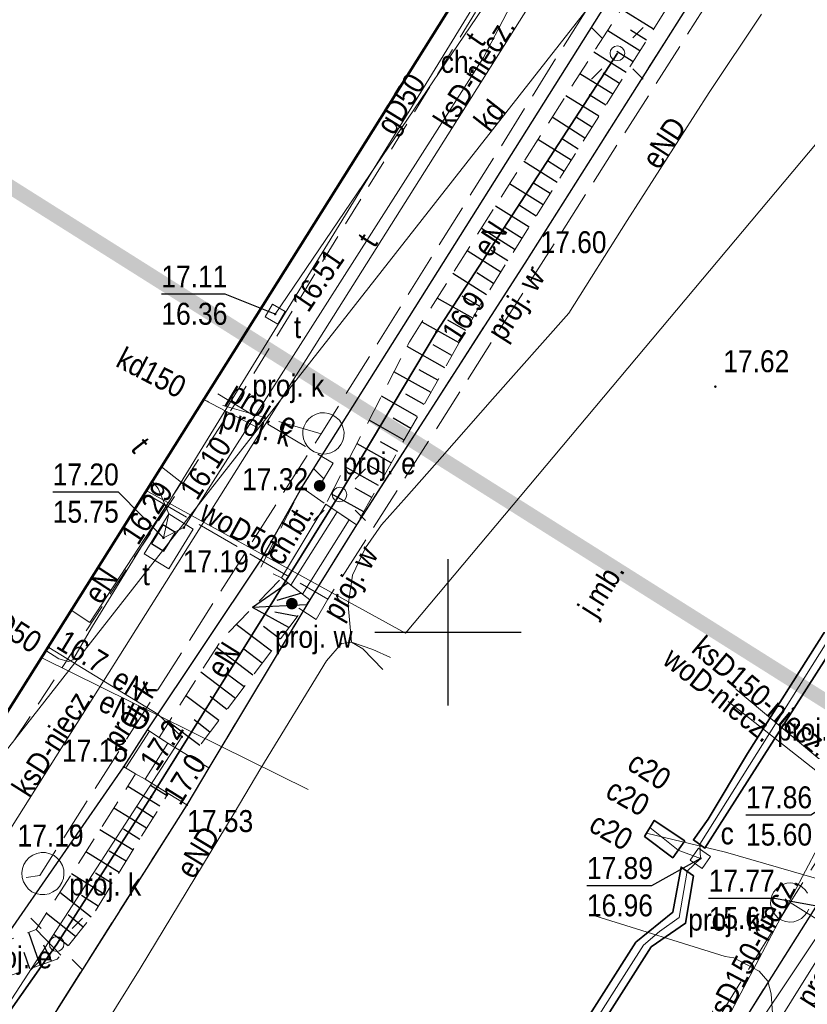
# Model space of a CAD drawing. Header units: metres. Extents: x 6530877 to 6534102, y 6042175 to 6045327.
# Tile 48 of 76: x 6532985 to 6533012, y 6044137 to 6044171. Entities that reach past the tile are written whole.
import ezdxf
from ezdxf.enums import TextEntityAlignment as Align

# ---------------------------------------------------------------- set-up
doc = ezdxf.new("R2010")
doc.units = ezdxf.units.M
doc.header["$MEASUREMENT"] = 0
doc.linetypes.add('1.0_0.5', pattern=[1.5, 1, -0.5])
doc.linetypes.add('1.5_0.5', pattern=[2, 1.5, -0.5])
doc.layers.get('0').update_dxf_attribs({"color": 2, "linetype": 'CONTINUOUS', "lineweight": 5})
for name, color, linetype in [('000 Inne (niezydentyfikowane)', 7, 'CONTINUOUS'), ('312-budynek ewidencyjny', 7, 'CONTINUOUS'), ('chodnik', 7, 'CONTINUOUS'), ('chodnik-Atr17', 7, 'CONTINUOUS'), ('elektroenergetyczne urządzenie techniczne - ob. projektowany', 7, 'CONTINUOUS'), ('elektroenergetyczne urządzenie techniczne - ob. projektowany-Atr17', 7, 'CONTINUOUS'), ('jezdnia', 7, 'CONTINUOUS'), ('jezdnia-Atr17', 7, 'CONTINUOUS'), ('kanalizacyjne urządzenie techniczne - ob. projektowany', 7, 'CONTINUOUS'), ('kanalizacyjne urządzenie techniczne - ob. projektowany-Atr17', 7, 'CONTINUOUS'), ('komora podziemna', 7, 'CONTINUOUS'), ('krawężnik', 7, 'CONTINUOUS'), ('latarnia', 7, 'CONTINUOUS'), ('obudowa ochronna przewodu', 7, 'CONTINUOUS'), ('pikieta sztuczna', 7, 'CONTINUOUS'), ('pikieta sztuczna-Atr2', 7, 'CONTINUOUS'), ('przewód ciepłowniczy', 7, 'CONTINUOUS'), ('przewód ciepłowniczy-Atr1', 7, 'CONTINUOUS'), ('przewód elektroenergetyczny podziemny', 7, 'CONTINUOUS'), ('przewód elektroenergetyczny podziemny - ob. projektowany', 7, 'CONTINUOUS'), ('przewód elektroenergetyczny podziemny - ob. projektowany-Atr1', 7, 'CONTINUOUS'), ('przewód elektroenergetyczny podziemny-Atr1', 7, 'CONTINUOUS'), ('przewód gazowy', 7, 'CONTINUOUS'), ('przewód gazowy-Atr1', 7, 'CONTINUOUS'), ('przewód kanalizacyjny', 7, 'CONTINUOUS'), ('przewód kanalizacyjny - ob. projektowany', 7, 'CONTINUOUS'), ('przewód kanalizacyjny - ob. projektowany-Atr1', 7, 'CONTINUOUS'), ('przewód kanalizacyjny-Atr1', 7, 'CONTINUOUS'), ('przewód telekomunikacyjny podziemny', 7, 'CONTINUOUS'), ('przewód telekomunikacyjny podziemny-Atr1', 7, 'CONTINUOUS'), ('przewód wodociągowy', 7, 'CONTINUOUS'), ('przewód wodociągowy - ob. projektowany', 7, 'CONTINUOUS'), ('przewód wodociągowy - ob. projektowany-Atr1', 7, 'CONTINUOUS'), ('przewód wodociągowy-Atr1', 7, 'CONTINUOUS'), ('rzędna', 7, 'CONTINUOUS'), ('rzędna-Atr2', 7, 'CONTINUOUS'), ('rzędna-Atr3', 7, 'CONTINUOUS'), ('schody w ciągu komunikacyjnym', 7, 'CONTINUOUS'), ('skarpa nieumocniona', 7, 'CONTINUOUS'), ('wodociągowe urządzenie techniczne - ob. projektowany', 7, 'CONTINUOUS'), ('wodociągowe urządzenie techniczne - ob. projektowany-Atr17', 7, 'CONTINUOUS'), ('Wstawianie ramki sekcyjnej z opisem', 7, 'CONTINUOUS'), ('właz do komory lub kanału - kwadratowy', 7, 'CONTINUOUS'), ('właz do komory lub kanału - kwadratowy-Atr17', 7, 'CONTINUOUS'), ('właz do komory lub kanału - prostokątny', 7, 'CONTINUOUS'), ('właz do komory lub kanału - prostokątny-Atr17', 7, 'CONTINUOUS'), ('Zakres', 7, 'CONTINUOUS')]:
    doc.layers.add(name, color=color, linetype=linetype)
doc.styles.get("Standard").update_dxf_attribs({"font": 'Working1250', "width": 0.75})

# ---------------------------------------------------------------- blocks, each defined once
blk = doc.blocks.new('PW01')
at = {"linetype": 'Continuous', "lineweight": 13}
h = blk.add_hatch(color=0, dxfattribs=at)
edge = h.paths.add_edge_path()
edge.add_arc((0, 0), 0.045, 0, 360)
blk = doc.blocks.new('SUPWP')
at = {"color": 0, "linetype": 'Continuous'}
blk.add_lwpolyline([(-0.375, -0.25), (0.375, -0.25), (0.375, 0.25), (-0.375, 0.25)], close=True, dxfattribs=at)
blk = doc.blocks.new('SM01')
at = {"color": 0, "linetype": 'Continuous', "lineweight": 13}
for p, q in [((-0.53, 0.531), (-0.883, 0.884)), ((0.531, 0.531), (0.884, 0.884)), ((-0.53, -0.53), (-0.883, -0.883)), ((0.531, -0.53), (0.884, -0.883))]:
    blk.add_line(p, q, dxfattribs=at)
blk.add_circle((0, 0), 0.25, dxfattribs=at)
blk = doc.blocks.new('US22A')
at = {"color": 0, "linetype": 'Continuous', "lineweight": 0}
blk.add_lwpolyline([(-0.25, -0.25), (0.25, -0.25), (0.25, 0.25), (-0.25, 0.25)], close=True, dxfattribs=at)
blk = doc.blocks.new('US25')
at = {"linetype": 'Continuous', "lineweight": 0}
h = blk.add_hatch(color=0, dxfattribs=at)
edge = h.paths.add_edge_path()
edge.add_arc((0, 0), 0.2, 0, 360)
blk = doc.blocks.new('RAMKA500K')
at = {"color": 0}
for p, q in [((200, 147.5), (200, 152.5)), ((197.5, 150), (202.5, 150))]:
    blk.add_line(p, q, dxfattribs=at)

msp = doc.modelspace()

# ---------------------------------------------------------------- linework, layer by layer
at = {"layer": '000 Inne (niezydentyfikowane)', "color": 7, "linetype": 'Continuous', "lineweight": 25, "flags": 128}
for points in [[(6533007.02, 6044170.62), (6533005.92, 6044171.31)], [(6533006.56, 6044169.88), (6533005.46, 6044170.57)], [(6533006.79, 6044170.25), (6533006.24, 6044170.59)], [(6533006.09, 6044169.14), (6533004.98, 6044169.84)], [(6533006.33, 6044169.51), (6533005.77, 6044169.86)], [(6533005.63, 6044168.4), (6533004.51, 6044169.1)], [(6533005.86, 6044168.77), (6533005.3, 6044169.12)], [(6533005.16, 6044167.65), (6533004.03, 6044168.35)], [(6533005.39, 6044168.02), (6533004.83, 6044168.38)], [(6533004.68, 6044166.9), (6533003.56, 6044167.61)], [(6533004.92, 6044167.27), (6533004.36, 6044167.63)], [(6533004.21, 6044166.14), (6533003.07, 6044166.85)], [(6533004.45, 6044166.52), (6533003.88, 6044166.88)], [(6533003.73, 6044165.38), (6533002.59, 6044166.1)], [(6533003.97, 6044165.76), (6533003.4, 6044166.12)], [(6533003.25, 6044164.62), (6533002.1, 6044165.34)], [(6533003.49, 6044165), (6533002.92, 6044165.36)], [(6533002.77, 6044163.85), (6533001.62, 6044164.57)], [(6533003.01, 6044164.23), (6533002.44, 6044164.6)], [(6533002.29, 6044163.08), (6533001.14, 6044163.81)], [(6533002.53, 6044163.47), (6533001.95, 6044163.83)], [(6533001.8, 6044162.32), (6533000.65, 6044163.04)], [(6533002.04, 6044162.7), (6533001.47, 6044163.06)], [(6533001.32, 6044161.54), (6533000.16, 6044162.27)], [(6533001.56, 6044161.93), (6533000.98, 6044162.29)], [(6533000.85, 6044160.74), (6532999.63, 6044161.43)], [(6533001.08, 6044161.15), (6533000.48, 6044161.49)], [(6533000.38, 6044159.9), (6532999.11, 6044160.61)], [(6533000.61, 6044160.32), (6532999.99, 6044160.67)], [(6532999.89, 6044159.04), (6532998.6, 6044159.77)], [(6533000.13, 6044159.47), (6532999.49, 6044159.83)], [(6532999.42, 6044158.2), (6532998.15, 6044158.91)], [(6532999.65, 6044158.62), (6532999.01, 6044158.98)], [(6532998.95, 6044157.38), (6532997.72, 6044158.07)], [(6532999.18, 6044157.79), (6532998.56, 6044158.14)], [(6532998.5, 6044156.57), (6532997.3, 6044157.25)], [(6532998.73, 6044156.97), (6532998.12, 6044157.32)], [(6532998.06, 6044155.79), (6532996.89, 6044156.45)], [(6532998.28, 6044156.18), (6532997.69, 6044156.51)], [(6532997.62, 6044155.02), (6532996.48, 6044155.66)], [(6532997.84, 6044155.4), (6532997.26, 6044155.73)], [(6532997.39, 6044154.61), (6532996.83, 6044154.93)], [(6532997.12, 6044154.12), (6532996.01, 6044154.74)], [(6532994.53, 6044151.69), (6532993.32, 6044150.85)], [(6532994.99, 6044151.34), (6532994.15, 6044151.09)], [(6532995.15, 6044150.94), (6532993.32, 6044150.85)], [(6532994.56, 6044150.16), (6532993.32, 6044150.85)], [(6532994.85, 6044150.54), (6532994.08, 6044150.69)], [(6532993.96, 6044149.36), (6532992.76, 6044150.27)], [(6532994.26, 6044149.77), (6532993.69, 6044150.2)], [(6532993.33, 6044148.54), (6532992.08, 6044149.48)], [(6532993.64, 6044148.95), (6532993.02, 6044149.42)], [(6532992.73, 6044147.74), (6532991.55, 6044148.64)], [(6532993.03, 6044148.13), (6532992.42, 6044148.59)], [(6532992.16, 6044146.98), (6532991.03, 6044147.83)], [(6532992.44, 6044147.36), (6532991.87, 6044147.8)], [(6532991.51, 6044146.13), (6532990.46, 6044146.93)], [(6532991.86, 6044146.59), (6532991.32, 6044147.01)], [(6532990.38, 6044144.42), (6532989.83, 6044144.76)], [(6532990.15, 6044144.05), (6532989.05, 6044144.73)], [(6532989.69, 6044143.3), (6532988.57, 6044143.99)], [(6532989.92, 6044143.67), (6532989.37, 6044144.02)], [(6532989.23, 6044142.55), (6532988.1, 6044143.25)], [(6532989.46, 6044142.92), (6532988.9, 6044143.27)], [(6532988.76, 6044141.79), (6532987.62, 6044142.49)], [(6532988.99, 6044142.17), (6532988.42, 6044142.52)], [(6532988.28, 6044141.02), (6532987.13, 6044141.74)], [(6532988.52, 6044141.41), (6532987.95, 6044141.76)], [(6532987.8, 6044140.26), (6532986.73, 6044141.1)], [(6532988.04, 6044140.64), (6532987.47, 6044141)], [(6532987.26, 6044139.6), (6532986.27, 6044140.39)], [(6532987.53, 6044139.92), (6532987.01, 6044140.34)], [(6532986.06, 6044138.62), (6532985.67, 6044139.74)], [(6532986.76, 6044138.96), (6532985.92, 6044139.84)], [(6532987.01, 6044139.28), (6532986.53, 6044139.66)], [(6532985.7, 6044138.49), (6532985.51, 6044139.05)], [(6532986.44, 6044138.75), (6532986.18, 6044139.3)]]:
    msp.add_lwpolyline(points, dxfattribs=at)
at = {"layer": '312-budynek ewidencyjny', "color": 7, "linetype": 'Continuous', "lineweight": 50, "flags": 128}
msp.add_lwpolyline([(6533005.7, 6044180.33), (6532980.87, 6044140.83)], dxfattribs=at)
at = {"layer": 'chodnik', "color": 7, "linetype": '1.0_0.5', "lineweight": 18, "flags": 128}
msp.add_lwpolyline([(6532981.87, 6044141.27), (6532992.79, 6044157.92), (6533006.3, 6044179.94)], dxfattribs=at)
msp.add_lwpolyline([(6532994.31, 6044151.86), (6532995.82, 6044154.38), (6532995, 6044154.95), (6532993.59, 6044152.2)], close=True, dxfattribs=at)
at = {"layer": 'jezdnia', "color": 7, "linetype": '1.5_0.5', "lineweight": 18, "flags": 128}
msp.add_lwpolyline([(6532984.49, 6044133.74), (6532991.07, 6044144.1), (6532991.82, 6044145.36), (6532995.28, 6044151.11), (6532996.87, 6044153.68), (6533002.63, 6044162.62), (6533011.5, 6044176.65), (6533024.17, 6044168.5), (6533023.23, 6044167.01), (6533022.66, 6044166.13), (6533015.33, 6044154.6), (6533019.66, 6044151.88), (6533018.79, 6044150.46), (6533007.19, 6044132.1), (6533006.33, 6044130.73), (6533003.56, 6044126.36)], dxfattribs=at)
at = {"layer": 'kanalizacyjne urządzenie techniczne - ob. projektowany', "color": 34, "linetype": 'Continuous', "lineweight": 18, "flags": 128}
for points in [[(6532996.06, 6044157.43), (6532996.18, 6044157.35), (6532996.29, 6044157.25), (6532996.37, 6044157.12), (6532996.42, 6044156.98), (6532996.45, 6044156.84), (6532996.44, 6044156.69), (6532996.4, 6044156.55), (6532996.33, 6044156.42), (6532996.24, 6044156.3), (6532996.13, 6044156.21), (6532995.99, 6044156.14), (6532995.85, 6044156.1), (6532995.7, 6044156.09), (6532995.56, 6044156.12), (6532995.42, 6044156.17), (6532995.3, 6044156.25), (6532995.19, 6044156.35), (6532995.11, 6044156.48), (6532995.06, 6044156.62), (6532995.03, 6044156.76), (6532995.04, 6044156.91), (6532995.08, 6044157.05), (6532995.15, 6044157.18), (6532995.24, 6044157.3), (6532995.35, 6044157.39), (6532995.49, 6044157.46), (6532995.63, 6044157.5), (6532995.78, 6044157.51), (6532995.92, 6044157.48)], [(6532985.91, 6044141.07), (6532985.77, 6044141.13), (6532985.65, 6044141.23), (6532985.56, 6044141.34), (6532985.48, 6044141.47), (6532985.44, 6044141.62), (6532985.43, 6044141.77), (6532985.45, 6044141.92), (6532985.5, 6044142.06), (6532985.58, 6044142.19), (6532985.68, 6044142.3), (6532985.81, 6044142.38), (6532985.94, 6044142.44), (6532986.09, 6044142.47), (6532986.24, 6044142.47), (6532986.39, 6044142.43), (6532986.53, 6044142.37), (6532986.65, 6044142.27), (6532986.74, 6044142.16), (6532986.82, 6044142.03), (6532986.86, 6044141.88), (6532986.87, 6044141.73), (6532986.85, 6044141.58), (6532986.8, 6044141.44), (6532986.72, 6044141.31), (6532986.62, 6044141.2), (6532986.49, 6044141.12), (6532986.36, 6044141.06), (6532986.21, 6044141.03), (6532986.06, 6044141.03)]]:
    msp.add_lwpolyline(points, close=True, dxfattribs=at)
msp.add_lwpolyline([(6533012.33, 6044140.53), (6533012.27, 6044140.41), (6533012.18, 6044140.3), (6533012.08, 6044140.21), (6533011.95, 6044140.14), (6533011.82, 6044140.1), (6533011.68, 6044140.09), (6533011.54, 6044140.11), (6533011.41, 6044140.16), (6533011.29, 6044140.23), (6533011.19, 6044140.33), (6533011.11, 6044140.44), (6533011.06, 6044140.57), (6533011.03, 6044140.71), (6533011.04, 6044140.85), (6533011.07, 6044140.99), (6533011.13, 6044141.11), (6533011.22, 6044141.22), (6533011.32, 6044141.31), (6533011.45, 6044141.38), (6533011.58, 6044141.42), (6533011.72, 6044141.43), (6533011.86, 6044141.41), (6533011.99, 6044141.36), (6533012.11, 6044141.29), (6533012.21, 6044141.19), (6533012.29, 6044141.08)], dxfattribs=at)
at = {"layer": 'komora podziemna', "color": 30, "linetype": 'Continuous', "lineweight": 18, "flags": 128}
msp.add_lwpolyline([(6532990.45, 6044152.17), (6532989.61, 6044152.68), (6532990.46, 6044154.05), (6532991.29, 6044153.53)], close=True, dxfattribs=at)
at = {"layer": 'krawężnik', "color": 7, "linetype": 'Continuous', "lineweight": 25, "flags": 128}
for points in [[(6532993.6, 6044152.47), (6532995, 6044154.95), (6533009.48, 6044177.95)], [(6533011.5, 6044176.65), (6533002.63, 6044162.62), (6532996.87, 6044153.68), (6532995.28, 6044151.11), (6532991.82, 6044145.36)], [(6532991.82, 6044145.36), (6532991.07, 6044144.1), (6532984.49, 6044133.74), (6532982.07, 6044135.28), (6532979.17, 6044137.09), (6532978.89, 6044137.25), (6532966.53, 6044144.97), (6532964.5, 6044146.64), (6532963.16, 6044148.64), (6532962.82, 6044149.7), (6532962.8, 6044150.07), (6532962.75, 6044152.1), (6532963.34, 6044154.16), (6532969.76, 6044164.46)], [(6533015.33, 6044154.6), (6533019.66, 6044151.88), (6533018.79, 6044150.46), (6533007.19, 6044132.1), (6533006.33, 6044130.73), (6533003.56, 6044126.36), (6532996.37, 6044130.9)], [(6532984.75, 6044139.38), (6532988.92, 6044145.4), (6532989.72, 6044146.66), (6532993.6, 6044152.47)]]:
    msp.add_lwpolyline(points, dxfattribs=at)
at = {"layer": 'obudowa ochronna przewodu', "color": 7, "linetype": 'Continuous', "lineweight": 35, "flags": 128}
for points in [[(6533010.24, 6044145.86), (6533008.89, 6044143.61), (6533008.39, 6044142.9), (6533008.78, 6044142.62), (6533016.76, 6044155.12), (6533025.42, 6044168.64), (6533027.4, 6044171.92), (6533036.11, 6044165.22), (6533031.56, 6044158.97), (6533032.82, 6044158.18), (6533037.29, 6044164.47), (6533045.74, 6044160.08), (6533062.05, 6044149.99), (6533062.66, 6044151.04), (6533059.84, 6044152.8), (6533058.88, 6044153.4), (6533046.71, 6044161), (6533045.66, 6044161.66), (6533037.4, 6044165.99), (6533027.43, 6044173.24), (6533026.87, 6044172.34), (6533014.68, 6044152.87)], [(6533008.1, 6044142.87), (6533007.05, 6044143.57), (6533006.72, 6044143.02), (6533007.68, 6044142.29)], [(6533006.42, 6044139.41), (6533001.96, 6044132.39), (6532997.42, 6044125.51), (6532995.61, 6044122.73), (6532995.38, 6044122.49), (6532985.09, 6044129.41), (6532976.45, 6044135.24), (6532976.18, 6044135.33), (6532975.98, 6044135.27), (6532975.12, 6044133.49), (6532975.54, 6044133.24), (6532976.41, 6044134.78), (6532984.56, 6044129.14), (6532987.7, 6044127.08), (6532995.55, 6044121.69), (6532999.07, 6044127.09), (6533003.42, 6044133.62), (6533004.14, 6044134.83), (6533006.94, 6044139.24), (6533008.12, 6044140.05), (6533008.39, 6044141.67), (6533007.97, 6044141.97), (6533007.68, 6044140.43)]]:
    msp.add_lwpolyline(points, close=True, dxfattribs=at)
msp.add_lwpolyline([(6532983.74, 6044135.24), (6532986.62, 6044139.34), (6532989.85, 6044144.37), (6532996.29, 6044154.71), (6532999.6, 6044160.27), (6533005.79, 6044169.8)], dxfattribs=at)
at = {"layer": 'przewód ciepłowniczy', "color": 212, "linetype": 'Continuous', "lineweight": 18, "flags": 128}
for points in [[(6533008.61, 6044142.75), (6533014.15, 6044151.57), (6533022.12, 6044164.11), (6533027.43, 6044172.6)], [(6533006.79, 6044143.13), (6533009.49, 6044142.48), (6533018.47, 6044139.88)], [(6533008.63, 6044142.27), (6533007.87, 6044142.55), (6533006.9, 6044143.32)], [(6533008.61, 6044142.75), (6533008.63, 6044142.27)], [(6533008.63, 6044142.27), (6533008.17, 6044141.83), (6533007.9, 6044140.25)], [(6532981.22, 6044131.75), (6532991.53, 6044124.78), (6532995.49, 6044122.1), (6532997.37, 6044124.98), (6533002.82, 6044133.22), (6533005.68, 6044137.73), (6533006.68, 6044139.3), (6533007.23, 6044139.77), (6533007.9, 6044140.25)]]:
    msp.add_lwpolyline(points, dxfattribs=at)
at = {"layer": 'przewód elektroenergetyczny podziemny', "color": 1, "linetype": 'Continuous', "lineweight": 18, "flags": 128}
for points in [[(6532998.03, 6044149.14), (6532997.43, 6044149.41), (6532996.7, 6044149.66), (6532996.68, 6044149.93), (6532996.59, 6044150.93), (6532996.73, 6044151.95), (6532997.18, 6044152.89), (6532997.72, 6044153.68), (6532998.58, 6044154.63), (6532999.8, 6044156.01), (6533001.52, 6044157.97), (6533004.13, 6044160.91), (6533006.12, 6044164.08), (6533008.93, 6044168.46), (6533010.72, 6044171.14)], [(6532996.29, 6044154.71), (6532999.6, 6044160.27), (6533005.79, 6044169.8)], [(6532987.11, 6044150.76), (6532987.75, 6044150.33), (6532990.89, 6044155.12), (6532990.2, 6044155.66)], [(6532986.62, 6044139.34), (6532989.85, 6044144.37), (6532996.29, 6044154.71)], [(6532986.35, 6044149.48), (6532990.08, 6044147.2), (6532990.9, 6044146.43), (6532984.65, 6044136.82), (6532980.72, 6044131.93), (6532974.39, 6044134.98), (6532952.28, 6044150.26), (6532947.28, 6044142.71), (6532947.56, 6044141.59), (6532945.56, 6044138.46), (6532948.24, 6044128.81), (6532945.43, 6044124.87)], [(6532997.77, 6044148.73), (6532997.09, 6044149.43), (6532996.7, 6044149.66), (6532996.36, 6044149.62), (6532995.84, 6044149.03), (6532993.6, 6044145.35), (6532992.69, 6044143.82), (6532989.47, 6044138.5), (6532986.67, 6044134), (6532986.12, 6044133.46), (6532985.66, 6044133.14), (6532985.28, 6044133)], [(6532986.14, 6044149.12), (6532995.22, 6044144.63)], [(6533005.34, 6044127.14), (6533014.95, 6044142.53)], [(6532999.94, 6044117.75), (6533002.77, 6044122.75), (6533006.26, 6044128.38), (6533008.22, 6044131.83), (6533010.04, 6044134.81), (6533010.7, 6044135.68), (6533010.97, 6044136.29), (6533011.09, 6044136.98), (6533011.05, 6044137.64), (6533010.93, 6044138.07), (6533010.64, 6044138.41), (6533009.77, 6044138.87), (6533009.47, 6044138.91), (6533005.02, 6044140.3)], [(6532983.74, 6044135.24), (6532986.62, 6044139.34)]]:
    msp.add_lwpolyline(points, dxfattribs=at)
at = {"layer": 'przewód elektroenergetyczny podziemny - ob. projektowany', "color": 1, "linetype": '1.5_0.5', "lineweight": 18, "flags": 128}
msp.add_lwpolyline([(6532995.61, 6044155.01), (6532996.07, 6044155.78), (6532991.86, 6044158.31)], dxfattribs=at)
at = {"layer": 'przewód gazowy', "color": 52, "linetype": 'Continuous', "lineweight": 18, "flags": 128}
msp.add_lwpolyline([(6533006.06, 6044179.79), (6533002.23, 6044173.62), (6532994.9, 6044161.68), (6532987.85, 6044150.21), (6532987.17, 6044149.06), (6532987.02, 6044149), (6532986.69, 6044149.09), (6532986.25, 6044149.38)], dxfattribs=at)
at = {"layer": 'przewód kanalizacyjny', "color": 34, "linetype": 'Continuous', "lineweight": 18, "flags": 128}
for points in [[(6532980.87, 6044140.83), (6532993.52, 6044156.98), (6533010.43, 6044178.56), (6533010.7, 6044178.76)], [(6533005.03, 6044175.01), (6532993.5, 6044156.71)], [(6533005.05, 6044128.28), (6533013.24, 6044140.52), (6533016.11, 6044145.36), (6533025.4, 6044160.19), (6533025.73, 6044162.59)], [(6532993.52, 6044156.98), (6532991.64, 6044157.96)], [(6532993.5, 6044156.71), (6532983.65, 6044141.09)], [(6533013.84, 6044144.7), (6533009.84, 6044148.05)], [(6533013.84, 6044144.7), (6533013.49, 6044144.24), (6533005.05, 6044128.28)]]:
    msp.add_lwpolyline(points, dxfattribs=at)
at = {"layer": 'przewód kanalizacyjny - ob. projektowany', "color": 34, "linetype": '1.5_0.5', "lineweight": 18, "flags": 128}
for points in [[(6532969.05, 6044152.66), (6532965.08, 6044155.18), (6532970.57, 6044164.01), (6532979.89, 6044178.8), (6532987.72, 6044191.22), (6532988.63, 6044192.64), (6533022.17, 6044171.28), (6533018.1, 6044164.72), (6533025.4, 6044160.19), (6533014.8, 6044145.63), (6533011.7, 6044140.76), (6533004.42, 6044129.06), (6533009.24, 6044125.13)], [(6533010.04, 6044179.78), (6533005.46, 6044172.45), (6532995.66, 6044156.79), (6532986.04, 6044141.68), (6532980.94, 6044140.94)], [(6532995.66, 6044156.79), (6532991.63, 6044157.95)], [(6533011.7, 6044140.76), (6533016.95, 6044137.44)]]:
    msp.add_lwpolyline(points, dxfattribs=at)
at = {"layer": 'przewód telekomunikacyjny podziemny', "color": 30, "linetype": 'Continuous', "lineweight": 18, "flags": 128}
for points in [[(6532994.09, 6044160.88), (6533005.09, 6044177.1), (6533011.27, 6044186.93), (6533027.28, 6044212.51)], [(6532990.27, 6044153.23), (6532990.97, 6044153.58), (6533001.21, 6044169.66), (6533004.8, 6044176.54), (6533005.1, 6044177.08)], [(6532989.9, 6044155.16), (6532990.09, 6044154.92), (6532990.46, 6044154.05), (6532990.27, 6044153.23)]]:
    msp.add_lwpolyline(points, dxfattribs=at)
at = {"layer": 'przewód wodociągowy', "color": 5, "linetype": 'Continuous', "lineweight": 18, "flags": 128}
for points in [[(6533058.63, 6044143.46), (6533016.01, 6044170.78), (6532998.55, 6044149.97)], [(6532989.74, 6044154.82), (6532998.55, 6044149.97)], [(6533009.58, 6044147.63), (6533018.78, 6044140.38)]]:
    msp.add_lwpolyline(points, dxfattribs=at)
at = {"layer": 'przewód wodociągowy - ob. projektowany', "color": 5, "linetype": '1.5_0.5', "lineweight": 18, "flags": 128}
for points in [[(6532989.76, 6044154.69), (6532995.89, 6044151.13), (6533017.81, 6044185.57), (6533032.99, 6044176.26), (6533034.3, 6044178.44), (6533063.07, 6044160.58), (6533068.61, 6044157.2), (6533069.51, 6044156.68), (6533075.26, 6044153.04), (6533088.04, 6044135.35), (6533091.43, 6044133.36), (6533108.11, 6044122.64), (6533110.67, 6044120.96)], [(6532995.89, 6044151.13), (6532995.49, 6044150.44), (6532994.66, 6044150.98)]]:
    msp.add_lwpolyline(points, dxfattribs=at)
at = {"layer": 'rzędna-Atr2', "color": 7, "flags": 128}
for points in [[(6532994.09, 6044160.88), (6532992.38, 6044161.56), (6532990.199, 6044161.56)], [(6532990.27, 6044153.23), (6532988.73, 6044154.79), (6532986.485, 6044154.79)], [(6533013.79, 6044144.64), (6533012.4, 6044143.75), (6533010.187, 6044143.75)], [(6533008.63, 6044142.27), (6533006.96, 6044141.33), (6533004.747, 6044141.33)], [(6533013.24, 6044140.52), (6533011.16, 6044140.9), (6533008.91, 6044140.9)]]:
    msp.add_lwpolyline(points, dxfattribs=at)
at = {"layer": 'schody w ciągu komunikacyjnym', "color": 7, "linetype": 'Continuous', "lineweight": 18, "flags": 128}
for points in [[(6532995.82, 6044154.38), (6532994.31, 6044151.86), (6532995.28, 6044151.11), (6532996.87, 6044153.68)], [(6532989.32, 6044145.16), (6532989.64, 6044144.98), (6532990.42, 6044146.21), (6532990.12, 6044146.4), (6532989.72, 6044146.66), (6532988.92, 6044145.4)], [(6532990.43, 6044144.49), (6532991.07, 6044144.1), (6532991.82, 6044145.36), (6532991.21, 6044145.73), (6532990.42, 6044146.21), (6532989.64, 6044144.98)]]:
    msp.add_lwpolyline(points, close=True, dxfattribs=at)
for points in [[(6532996.205, 6044154.123), (6532994.629, 6044151.613)], [(6532996.621, 6044153.846), (6532995.027, 6044151.306)], [(6532989.789, 6044146.616), (6532988.983, 6044145.362)]]:
    msp.add_lwpolyline(points, dxfattribs=at)
at = {"layer": 'skarpa nieumocniona', "color": 7, "linetype": '1.0_0.5', "lineweight": 18, "flags": 128}
for points in [[(6532995.82, 6044154.38), (6532996.87, 6044153.68), (6533001.17, 6044161.31), (6533010, 6044175.35), (6533010.54, 6044175.14), (6533011.5, 6044176.65), (6533009.91, 6044177.67), (6533007.72, 6044174.11), (6533002.2, 6044165.49), (6532998.68, 6044159.93)], [(6532995.82, 6044154.38), (6532996.87, 6044153.68), (6533001.17, 6044161.31), (6533010, 6044175.35), (6533010.54, 6044175.14), (6533011.5, 6044176.65), (6533009.91, 6044177.67), (6533007.72, 6044174.11), (6533002.2, 6044165.49), (6532998.68, 6044159.93)], [(6532990.42, 6044146.21), (6532991.21, 6044145.73), (6532995.28, 6044151.11), (6532994.31, 6044151.86), (6532992.27, 6044149.77), (6532990.12, 6044146.4)], [(6532990.42, 6044146.21), (6532991.21, 6044145.73), (6532995.28, 6044151.11), (6532994.31, 6044151.86), (6532992.27, 6044149.77), (6532990.12, 6044146.4)], [(6532989.64, 6044144.98), (6532989.32, 6044145.16), (6532985.92, 6044139.84), (6532984.75, 6044139.38), (6532983.73, 6044137.81), (6532986.64, 6044138.82), (6532987.84, 6044140.31), (6532990.43, 6044144.49)], [(6532989.64, 6044144.98), (6532989.32, 6044145.16), (6532985.92, 6044139.84), (6532984.75, 6044139.38), (6532983.73, 6044137.81), (6532986.64, 6044138.82), (6532987.84, 6044140.31), (6532990.43, 6044144.49)]]:
    msp.add_lwpolyline(points, close=True, dxfattribs=at)
at = {"layer": 'Wstawianie ramki sekcyjnej z opisem', "color": 7, "linetype": 'Continuous', "lineweight": 13, "flags": 128}
for points in [[(6533000, 6044147.5), (6533000, 6044152.5)], [(6532997.5, 6044150), (6533002.5, 6044150)]]:
    msp.add_lwpolyline(points, dxfattribs=at)
at = {"layer": 'Zakres', "linetype": '1.0_0.5', "lineweight": 70, "const_width": 0.5}
msp.add_lwpolyline([(6532894.4047, 6044010.7263), (6532901.9047, 6044070.7963), (6532921.4247, 6044144.6363), (6532942.6547, 6044191.9663), (6533112.6947, 6044084.6963), (6533080.6444, 6044033.6409), (6533043.3034, 6044057.7488), (6532987.3747, 6043969.1763), (6532966.8747, 6043966.4363), (6532894.4047, 6044010.7263)], dxfattribs=at)

# ---------------------------------------------------------------- block references
at = {"layer": 'elektroenergetyczne urządzenie techniczne - ob. projektowany', "color": 1, "linetype": 'Continuous', "lineweight": 18}
msp.add_blockref('US25', (6532995.61, 6044155.01), dxfattribs=at)
at = {"layer": 'latarnia', "color": 7, "linetype": 'Continuous', "lineweight": 18}
for p in [(6533005.79, 6044169.8), (6532996.29, 6044154.71), (6532986.62, 6044139.34)]:
    msp.add_blockref('SM01', p, dxfattribs=at)
at = {"layer": 'pikieta sztuczna', "color": 7, "linetype": 'Continuous', "lineweight": 13}
for p in [(6533002.89, 6044162.47), (6533009.14, 6044158.4), (6532995, 6044154.95), (6532993.6, 6044152.47), (6532988.92, 6044145.4), (6532991.07, 6044144.1)]:
    msp.add_blockref('PW01', p, dxfattribs=at)
at = {"layer": 'rzędna', "color": 30, "linetype": 'Continuous', "lineweight": 18}
for rotation in [55.85600000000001, 330.655]:
    msp.add_blockref('PW01', (6532994.09, 6044160.88), dxfattribs=dict(at, rotation=rotation))
at = {"layer": 'rzędna', "color": 1, "linetype": 'Continuous', "lineweight": 18}
for p, rotation in [((6532999.6, 6044160.27), 239.226), ((6532990.89, 6044155.12), 239.1070000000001), ((6532986.35, 6044149.48), 148.559), ((6532990.9, 6044146.43), 236.955), ((6532989.85, 6044144.37), 238.077)]:
    msp.add_blockref('PW01', p, dxfattribs=dict(at, rotation=rotation))
at = {"layer": 'rzędna', "color": 30, "linetype": 'Continuous', "lineweight": 18}
for p in [(6532990.97, 6044153.58), (6532990.27, 6044153.23)]:
    msp.add_blockref('PW01', p, dxfattribs=at)
at = {"layer": 'rzędna', "color": 6, "linetype": 'Continuous', "lineweight": 18, "rotation": 325.127}
msp.add_blockref('PW01', (6533008.63, 6044142.27), dxfattribs=at)
at = {"layer": 'wodociągowe urządzenie techniczne - ob. projektowany', "color": 5, "linetype": 'Continuous', "lineweight": 18}
msp.add_blockref('US25', (6532994.66, 6044150.98), dxfattribs=at)
at = {"layer": 'Wstawianie ramki sekcyjnej z opisem', "color": 7, "linetype": 'Continuous', "lineweight": 13}
msp.add_blockref('RAMKA500K', (6532800, 6044000), dxfattribs=at)
at = {"layer": 'właz do komory lub kanału - kwadratowy', "color": 7, "linetype": 'Continuous', "lineweight": 18}
for p, rotation in [((6532994.09, 6044160.88), 330.655), ((6533008.63, 6044142.27), 325.127)]:
    msp.add_blockref('US22A', p, dxfattribs=dict(at, rotation=rotation))
at = {"layer": 'właz do komory lub kanału - prostokątny', "color": 7, "linetype": 'Continuous', "lineweight": 18, "rotation": 58.35499999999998}
msp.add_blockref('SUPWP', (6532990.27, 6044153.23), dxfattribs=at)

# ---------------------------------------------------------------- texts
at = {"layer": 'chodnik-Atr17', "color": 7, "width": 0.9}
msp.add_text('ch.', height=0.75, dxfattribs=at).set_placement((6532999.75, 6044169.13))
msp.add_text('ch.bt.', height=0.75, rotation=59.07, dxfattribs=at).set_placement((6532994.32, 6044152.24))
at = {"layer": 'elektroenergetyczne urządzenie techniczne - ob. projektowany-Atr17', "color": 1, "width": 0.9}
for p in [(6532996.39, 6044155.4), (6532983.96, 6044138.51)]:
    msp.add_text('proj. e', height=0.75, dxfattribs=at).set_placement(p)
at = {"layer": 'jezdnia-Atr17', "color": 7, "width": 0.9}
msp.add_text('j.mb.', height=0.75, rotation=57.842, dxfattribs=at).set_placement((6533005.03, 6044150.46))
at = {"layer": 'kanalizacyjne urządzenie techniczne - ob. projektowany-Atr17', "color": 34, "width": 0.9}
for p in [(6532993.31, 6044158.06), (6533011.25, 6044146.3), (6532987.05, 6044141), (6533008.21, 6044139.8)]:
    msp.add_text('proj. k', height=0.75, dxfattribs=at).set_placement(p)
at = {"layer": 'pikieta sztuczna-Atr2', "color": 7, "width": 0.9}
for s, p in [('17.60', (6533003.16, 6044162.74)), ('17.62', (6533009.41, 6044158.67)), ('17.19', (6532990.93, 6044151.83)), ('17.19', (6532985.28, 6044142.45))]:
    msp.add_text(s, height=0.75, dxfattribs=at).set_placement(p, align=Align.BOTTOM_LEFT)
msp.add_text('17.32', height=0.75, dxfattribs=at).set_placement((6532992.96, 6044154.86))
for s, p in [('17.15', (6532986.8, 6044146.33)), ('17.53', (6532991.08, 6044143.92))]:
    msp.add_text(s, height=0.75, dxfattribs=at).set_placement(p, align=Align.TOP_LEFT)
at = {"layer": 'przewód ciepłowniczy-Atr1', "color": 212, "width": 0.9}
for rotation, p in [(327.299, (6533006.07, 6044145.35)), (330.712, (6533005.33, 6044144.39)), (329.812, (6533004.76, 6044143.24))]:
    msp.add_text('c20', height=0.75, rotation=rotation, dxfattribs=at).set_placement(p)
at = {"layer": 'przewód elektroenergetyczny podziemny - ob. projektowany-Atr1', "color": 1, "width": 0.9}
for rotation, p in [(328.975, (6532992.42, 6044157.98)), (57.719, (6533012.48, 6044137.12))]:
    msp.add_text('proj. e', height=0.75, rotation=rotation, dxfattribs=at).set_placement(p)
at = {"layer": 'przewód elektroenergetyczny podziemny-Atr1', "color": 1, "width": 0.9}
for s, rotation, p in [('eND', 57.318, (6533007.21, 6044165.78)), ('eN', 56.994, (6533001.44, 6044162.77)), ('eN', 56.754, (6532988.13, 6044150.91)), ('eN', 58.084, (6532992.34, 6044148.37)), ('eN', -31.436, (6532988.44, 6044148.2)), ('eND', 58.815, (6532991.3, 6044141.52))]:
    msp.add_text(s, height=0.75, rotation=rotation, dxfattribs=at).set_placement(p)
msp.add_text('eND', height=0.75, rotation=-26.312, dxfattribs=at).set_placement((6532988.32, 6044148.04), align=Align.TOP_LEFT)
at = {"layer": 'przewód gazowy-Atr1', "color": 40, "width": 0.9}
msp.add_text('gD50', height=0.75, rotation=58.454, dxfattribs=at).set_placement((6532998.14, 6044166.96))
msp.add_text('gD50', height=0.75, rotation=-33.389, dxfattribs=at).set_placement((6532984.18, 6044150.75), align=Align.MIDDLE_LEFT)
at = {"layer": 'przewód kanalizacyjny - ob. projektowany-Atr1', "color": 34, "width": 0.9}
msp.add_text('proj. k', height=0.75, rotation=343.898, dxfattribs=at).set_placement((6532992.38, 6044157.74), align=Align.TOP_LEFT)
msp.add_text('proj. k', height=0.75, rotation=57.516, dxfattribs=at).set_placement((6532988.78, 6044145.98))
at = {"layer": 'przewód kanalizacyjny-Atr1', "color": 34, "width": 0.9}
for s, rotation, p in [('ksD-niecz.', 57.787, (6533000.09, 6044167.16)), ('kd', 51.918, (6533001.42, 6044167.07)), ('ksD150-niecz.', -39.946, (6533008.28, 6044149.36)), ('ksD-niecz.', 57.764, (6532985.68, 6044144.31)), ('ksD150-niecz.', 62.129, (6533009.35, 6044136.41))]:
    msp.add_text(s, height=0.75, rotation=rotation, dxfattribs=at).set_placement(p)
msp.add_text('kd150', height=0.75, rotation=332.478, dxfattribs=at).set_placement((6532988.77, 6044159.45), align=Align.MIDDLE_LEFT)
at = {"layer": 'przewód telekomunikacyjny podziemny-Atr1', "color": 30, "width": 0.9}
msp.add_text('t', height=0.75, rotation=55.856, dxfattribs=at).set_placement((6533000.54, 6044170.39), align=Align.TOP_LEFT)
msp.add_text('t', height=0.75, rotation=57.51, dxfattribs=at).set_placement((6532997.17, 6044163.31), align=Align.MIDDLE_LEFT)
msp.add_text('t', height=0.75, rotation=308.367, dxfattribs=at).set_placement((6532989.12, 6044156.27))
at = {"layer": 'przewód wodociągowy - ob. projektowany-Atr1', "color": 5, "width": 0.9}
msp.add_text('proj. w', height=0.75, rotation=57.524, dxfattribs=at).set_placement((6533001.6, 6044160.101), align=Align.MIDDLE_LEFT)
msp.add_text('proj. w', height=0.75, rotation=59.898, dxfattribs=at).set_placement((6532995.66, 6044150.73), align=Align.TOP_LEFT)
at = {"layer": 'przewód wodociągowy-Atr1', "color": 5, "width": 0.9}
msp.add_text('woD50', height=0.75, rotation=-28.834, dxfattribs=at).set_placement((6532991.45, 6044153.88))
msp.add_text('woD-niecz.', height=0.75, rotation=-38.24, dxfattribs=at).set_placement((6533007.52, 6044149.25), align=Align.MIDDLE_LEFT)
at = {"layer": 'rzędna-Atr2', "color": 30, "width": 0.9}
for s, rotation, p in [('16.51', 55.856, (6532995.22, 6044160.9)), ('16.10', 57.51, (6532991.42, 6044154.47))]:
    msp.add_text(s, height=0.75, rotation=rotation, dxfattribs=at).set_placement(p)
for s, p in [('17.11', (6532990.199, 6044161.567)), ('17.20', (6532986.485, 6044154.798))]:
    msp.add_text(s, height=0.75, dxfattribs=at).set_placement(p, align=Align.BOTTOM_LEFT)
at = {"layer": 'rzędna-Atr2', "color": 1, "width": 0.9}
for s, rotation, p in [('16.9', 56.995, (6533000.37, 6044159.86)), ('16.29', 56.754, (6532989.4, 6044152.94)), ('16.7', 328.555, (6532986.56, 6044149.48)), ('17.2', 56.962, (6532990.04, 6044145.21)), ('17.0', 58.082, (6532990.84, 6044144.04))]:
    msp.add_text(s, height=0.75, rotation=rotation, dxfattribs=at).set_placement(p)
at = {"layer": 'rzędna-Atr2', "color": 34, "width": 0.9}
for s, p in [('17.86', (6533010.187, 6044143.758)), ('17.77', (6533008.91, 6044140.908))]:
    msp.add_text(s, height=0.75, dxfattribs=at).set_placement(p, align=Align.BOTTOM_LEFT)
at = {"layer": 'rzędna-Atr2', "color": 212, "width": 0.9}
msp.add_text('17.89', height=0.75, dxfattribs=at).set_placement((6533004.747, 6044141.338), align=Align.BOTTOM_LEFT)
at = {"layer": 'rzędna-Atr3', "color": 30, "width": 0.9}
for s, p in [('16.36', (6532990.199, 6044160.292)), ('15.75', (6532986.485, 6044153.522))]:
    msp.add_text(s, height=0.75, dxfattribs=at).set_placement(p, align=Align.BOTTOM_LEFT)
at = {"layer": 'rzędna-Atr3', "color": 34, "width": 0.9}
for s, p in [('15.60', (6533010.187, 6044142.482)), ('15.65', (6533008.91, 6044139.633))]:
    msp.add_text(s, height=0.75, dxfattribs=at).set_placement(p, align=Align.BOTTOM_LEFT)
at = {"layer": 'rzędna-Atr3', "color": 212, "width": 0.9}
msp.add_text('16.96', height=0.75, dxfattribs=at).set_placement((6533004.747, 6044140.062), align=Align.BOTTOM_LEFT)
at = {"layer": 'wodociągowe urządzenie techniczne - ob. projektowany-Atr17', "color": 5, "width": 0.9}
msp.add_text('proj. w', height=0.75, dxfattribs=at).set_placement((6532994.08, 6044149.47))
at = {"layer": 'właz do komory lub kanału - kwadratowy-Atr17', "color": 7, "width": 0.9}
for s, p in [('t', (6532994.73, 6044160.06)), ('c', (6533009.32, 6044142.75))]:
    msp.add_text(s, height=0.75, dxfattribs=at).set_placement(p)
at = {"layer": 'właz do komory lub kanału - prostokątny-Atr17', "color": 7, "width": 0.9}
msp.add_text('t', height=0.75, dxfattribs=at).set_placement((6532989.55, 6044151.61))

doc.saveas('drawing.dxf')
